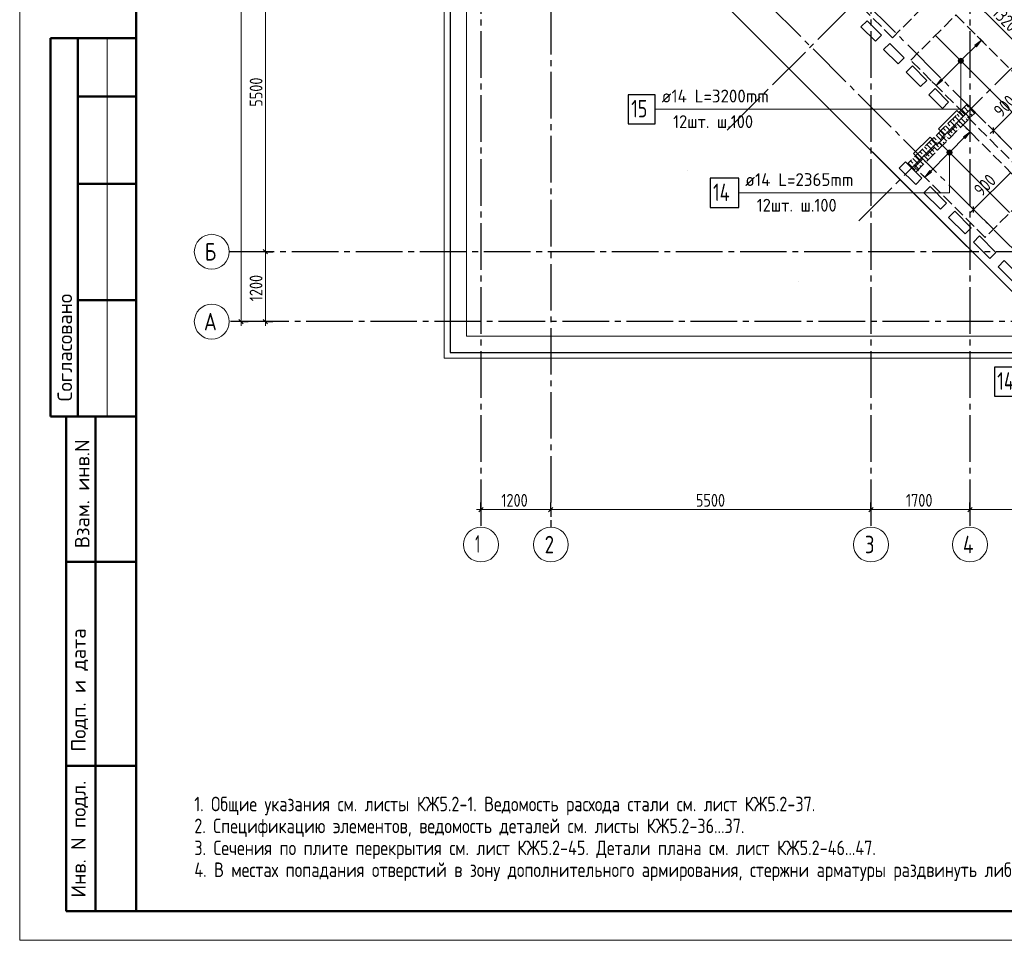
# Model space of a CAD drawing. Header units: millimetres. Extents: x 0 to 43617, y 0 to 59400.
# Tile 1 of 29: x 0 to 16914, y 0 to 15818. Entities that reach past the tile are written whole.
import ezdxf

# ---------------------------------------------------------------- set-up
doc = ezdxf.new("R2010")
doc.units = ezdxf.units.MM
doc.linetypes.add('______2', pattern=[270, 200, -70])
doc.linetypes.add('______5', pattern=[1100, 800, -100, 100, -100])
for name, color, linetype, lineweight in [('Standard', 7, 'Continuous', 25), ('ДОП Верх по Х', 7, 'Continuous', 25), ('ЖБ Пилон', 180, 'Continuous', 25), ('Оси', 40, '______5', 18), ('Позиционная метка номер позиции', 7, 'Continuous', 13), ('Примечания', 7, 'Continuous', 25)]:
    doc.layers.add(name, color=color, linetype=linetype, lineweight=lineweight)
doc.layers.add('ЖБ Перекрытие верхний уровень', color=7, linetype='Continuous', lineweight=25, true_color=0xe0e0ff)
doc.styles.add('GOST 2.304-81', font='txt')
doc.styles.add('ISOCPEUR', font='txt')

msp = doc.modelspace()

# ---------------------------------------------------------------- hatches: boundary and pattern name
at = {"layer": 'ДОП Верх по Х', "linetype": 'Continuous', "lineweight": 13, "transparency": 33554687}
for points in [[(16435, 15351), (16520, 15464), (16406, 15379)], [(16130, 15120), (16193, 15084), (16140, 15137)], [(16130, 15101), (16176, 15074), (16130, 15120)], [(16130, 15120), (16176, 15074), (16193, 15084)], [(16156, 15074), (16130, 15101), (16140, 15084)], [(16130, 15101), (16156, 15074), (16176, 15074)], [(16140, 15137), (16202, 15101), (16156, 15147)], [(16140, 15137), (16193, 15084), (16202, 15101)], [(16156, 15147), (16202, 15101), (16202, 15120)], [(16156, 15147), (16202, 15120), (16176, 15147)], [(16176, 15147), (16202, 15120), (16193, 15137)], [(16241, 13777), (16326, 13890), (16212, 13806)], [(15936, 13546), (15998, 13510), (15945, 13563)], [(15936, 13527), (15982, 13501), (15936, 13546)], [(15936, 13546), (15982, 13501), (15998, 13510)], [(15945, 13563), (16008, 13527), (15962, 13573)], [(15945, 13563), (15998, 13510), (16008, 13527)], [(15962, 13573), (16008, 13527), (16008, 13546)], [(15962, 13573), (16008, 13546), (15982, 13573)], [(15982, 13573), (16008, 13546), (15998, 13563)], [(15962, 13501), (15936, 13527), (15945, 13510)], [(15936, 13527), (15962, 13501), (15982, 13501)]]:
    msp.add_hatch(color=7, dxfattribs=at).paths.add_polyline_path(points)
for points in [[(15855, 14771), (15742, 14686), (15827, 14799)], [(15661, 13197), (15548, 13113), (15633, 13226)]]:
    msp.add_hatch(color=7, dxfattribs=at).paths.add_polyline_path(points, flags=16)
at = {"layer": 'ЖБ Пилон', "linetype": 'Continuous', "lineweight": 18, "transparency": 33554687}
for points in [[(16314, 14293), (16321, 14300), (16327, 14293), (16321, 14287)], [(16314, 14213), (16321, 14220), (16327, 14213), (16321, 14207)], [(16074, 14053), (16081, 14060), (16087, 14053), (16081, 14047)], [(16154, 14133), (16161, 14140), (16167, 14133), (16161, 14127)], [(16234, 14133), (16241, 14140), (16247, 14133), (16241, 14127)], [(15914, 13893), (15921, 13900), (15927, 13893), (15921, 13887)], [(15994, 13973), (16001, 13980), (16007, 13973), (16001, 13967)], [(16114, 13933), (16121, 13940), (16127, 13933), (16121, 13927)], [(16194, 14013), (16201, 14020), (16207, 14013), (16201, 14007)], [(15754, 13733), (15761, 13740), (15767, 13733), (15761, 13727)], [(15834, 13733), (15841, 13740), (15847, 13733), (15841, 13727)], [(15914, 13813), (15921, 13820), (15927, 13813), (15921, 13807)], [(16034, 13853), (16041, 13860), (16047, 13853), (16041, 13847)], [(15594, 13573), (15601, 13580), (15607, 13573), (15601, 13567)], [(15674, 13653), (15681, 13660), (15687, 13653), (15681, 13647)], [(15714, 13533), (15721, 13540), (15727, 13533), (15721, 13527)], [(15794, 13613), (15801, 13620), (15807, 13613), (15801, 13607)], [(15514, 13493), (15521, 13500), (15527, 13493), (15521, 13487)], [(15514, 13413), (15521, 13420), (15527, 13413), (15521, 13407)], [(15634, 13453), (15641, 13460), (15647, 13453), (15641, 13447)], [(15354, 13333), (15361, 13340), (15367, 13333), (15361, 13327)], [(15394, 13213), (15401, 13220), (15407, 13213), (15401, 13207)], [(15434, 13333), (15441, 13340), (15447, 13333), (15441, 13327)]]:
    msp.add_hatch(color=7, dxfattribs=at).paths.add_polyline_path(points, flags=16)
at = {"layer": 'Позиционная метка номер позиции', "linetype": 'Continuous', "lineweight": 13, "transparency": 33554687}
for points in [[(16205, 15133), (16127, 15133), (16121, 15111)], [(16205, 15133), (16121, 15111), (16211, 15111)], [(16211, 15111), (16121, 15111), (16127, 15088)], [(16189, 15149), (16144, 15149), (16127, 15133)], [(16189, 15149), (16127, 15133), (16205, 15133)], [(16211, 15111), (16127, 15088), (16205, 15088)], [(16205, 15088), (16127, 15088), (16144, 15072)], [(16144, 15149), (16189, 15149), (16166, 15156)], [(16205, 15088), (16144, 15072), (16189, 15072)], [(16189, 15072), (16144, 15072), (16166, 15066)], [(16011, 13559), (15933, 13559), (15927, 13537)], [(16011, 13559), (15927, 13537), (16017, 13537)], [(16017, 13537), (15927, 13537), (15933, 13514)], [(15994, 13576), (15949, 13576), (15933, 13559)], [(15994, 13576), (15933, 13559), (16011, 13559)], [(16017, 13537), (15933, 13514), (16011, 13514)], [(15949, 13576), (15994, 13576), (15972, 13582)], [(16011, 13514), (15933, 13514), (15949, 13498)], [(16011, 13514), (15949, 13498), (15994, 13498)], [(15994, 13498), (15949, 13498), (15972, 13492)]]:
    msp.add_hatch(color=7, dxfattribs=at).paths.add_polyline_path(points)

# ---------------------------------------------------------------- linework, layer by layer
at = {"layer": 'Standard', "color": 7, "linetype": 'Continuous', "lineweight": 25, "transparency": 33554687}
for p, q in [((18094, 10100), (7394, 20800)), ((14557, 15800), (14451, 15694)), ((14805, 15553), (14557, 15800)), ((14451, 15694), (14699, 15446)), ((14699, 15446), (14805, 15553)), ((14946, 15411), (14840, 15305)), ((15194, 15164), (14946, 15411)), ((14840, 15305), (15088, 15058)), ((15088, 15058), (15194, 15164)), ((15335, 15022), (15229, 14916)), ((15229, 14916), (15477, 14669)), ((15583, 14775), (15335, 15022)), ((15477, 14669), (15583, 14775)), ((15724, 14633), (15618, 14527)), ((15957, 14400), (15724, 14633)), ((15618, 14527), (15851, 14294)), ((15851, 14294), (15957, 14400)), ((16099, 14259), (15781, 13940)), ((16205, 14152), (16099, 14259)), ((15887, 13834), (16205, 14152)), ((15781, 13940), (15887, 13834)), ((16726, 13862), (16726, 13968)), ((15639, 13799), (15356, 13516)), ((15745, 13693), (15639, 13799)), ((15462, 13410), (15745, 13693)), ((15215, 13375), (15109, 13269)), ((15498, 13092), (15215, 13375)), ((15356, 13516), (15462, 13410)), ((15109, 13269), (15392, 12986)), ((15392, 12986), (15498, 13092)), ((15639, 12950), (15533, 12844)), ((15922, 12668), (15639, 12950)), ((15533, 12844), (15816, 12561)), ((15816, 12561), (15922, 12668)), ((16063, 12526), (15957, 12420)), ((16346, 12243), (16063, 12526)), ((16387, 12503), (16387, 12609)), ((15957, 12420), (16240, 12137)), ((16240, 12137), (16346, 12243)), ((16488, 12102), (16382, 11996)), ((16771, 11819), (16488, 12102)), ((4258, 11793), (4183, 11868)), ((16382, 11996), (16664, 11713)), ((16664, 11713), (16771, 11819)), ((16912, 11678), (16806, 11572)), ((17195, 11395), (16912, 11678)), ((16806, 11572), (17089, 11289)), ((3839, 10593), (3764, 10668)), ((4258, 10593), (4183, 10668)), ((7886, 7363), (7961, 7438)), ((9086, 7363), (9161, 7438)), ((14586, 7363), (14661, 7438)), ((16286, 7363), (16361, 7438))]:
    msp.add_line(p, q, dxfattribs=at)
at = {"layer": 'Standard', "color": 7, "linetype": 'Continuous', "lineweight": 13, "transparency": 33554687}
for p, q in [((4221, 11830), (4221, 17330)), ((16358, 16175), (17293, 15241)), ((1500, 15500), (1500, 9000)), ((16726, 13915), (17362, 14551)), ((16726, 13915), (16673, 13862)), ((16387, 12556), (17024, 13192)), ((16387, 12556), (16334, 12503)), ((3802, 10630), (3802, 10555)), ((4221, 10630), (4221, 10555)), ((7924, 7400), (7849, 7400)), ((7924, 7400), (9124, 7400)), ((9124, 7400), (14624, 7400)), ((14624, 7400), (16324, 7400)), ((16324, 7400), (21824, 7400))]:
    msp.add_line(p, q, dxfattribs=at)
at = {"layer": 'Standard', "color": 7, "linetype": 'Continuous', "lineweight": 50, "transparency": 33554687}
for p, q in [((2000, 15500), (527, 15500)), ((527, 15500), (527, 9000)), ((527, 15500), (527, 9000)), ((1000, 15500), (1000, 9000)), ((2000, 14500), (1000, 14500)), ((2000, 13000), (1000, 13000)), ((2000, 11000), (1000, 11000)), ((0, 9000), (6, 9000)), ((527, 9000), (2000, 9000)), ((800, 500), (800, 9000)), ((800, 500), (800, 9000)), ((1300, 500), (1300, 9000)), ((800, 6500), (2000, 6500)), ((800, 3000), (2000, 3000)), ((2000, 500), (800, 500))]:
    msp.add_line(p, q, dxfattribs=at)
at = {"layer": 'Standard', "color": 251, "linetype": 'Continuous', "lineweight": -3, "true_color": 0x656565, "transparency": 33554687}
for p, q in [((16726, 13915), (16637, 14003)), ((16726, 13915), (16814, 13826)), ((16726, 13915), (16847, 13793)), ((16387, 12556), (16299, 12644)), ((16387, 12556), (16476, 12467)), ((16387, 12556), (16726, 12217)), ((4221, 11830), (4096, 11830)), ((4221, 11830), (4346, 11830)), ((4221, 11830), (4221, 11830)), ((3802, 10630), (3677, 10630)), ((3802, 10630), (3700, 10630)), ((3802, 10630), (3927, 10630)), ((4221, 10630), (4096, 10630)), ((4221, 10630), (4346, 10630)), ((4221, 10630), (4221, 10630)), ((7924, 7400), (7924, 7525)), ((9124, 7400), (9124, 7525)), ((14624, 7400), (14624, 7525)), ((16324, 7400), (16324, 7525)), ((7924, 7400), (7924, 7275)), ((7924, 7400), (7924, 7400)), ((9124, 7400), (9124, 7275)), ((9124, 7400), (9124, 7400)), ((14624, 7400), (14624, 7275)), ((14624, 7400), (14624, 7400)), ((16324, 7400), (16324, 7275)), ((16324, 7400), (16324, 7400))]:
    msp.add_line(p, q, dxfattribs=at)
at = {"layer": 'Standard', "color": 7, "linetype": 'Continuous', "lineweight": 13, "transparency": 33554687}
msp.add_lwpolyline([(0, 0), (42000, 0), (42000, 59400), (0, 59400), (0, 0)], close=True, dxfattribs=at)
at = {"layer": 'Standard', "color": 7, "linetype": 'Continuous', "lineweight": 18, "transparency": 33554687}
msp.add_lwpolyline([(42000, 59400), (0, 59400), (0, 0), (42000, 0), (42000, 59400)], dxfattribs=at)
at = {"layer": 'Standard', "color": 7, "linetype": 'Continuous', "lineweight": 13, "transparency": 33554687}
for points in [[(42000, 59400), (0, 59400), (0, 0), (42000, 0), (42000, 59400)], [(7674, 10380), (33074, 10380), (33074, 57220), (7674, 57220), (7674, 10380)], [(3802, 10630), (3802, 33448), (3802, 33448), (3802, 57120)], [(4221, 10630), (4221, 10920), (4221, 10920), (4221, 11830)]]:
    msp.add_lwpolyline(points, dxfattribs=at)
at = {"layer": 'Standard', "color": 7, "linetype": 'Continuous', "lineweight": 50, "transparency": 33554687}
msp.add_lwpolyline([(2000, 58900), (41500, 58900), (41500, 500), (2000, 500), (2000, 58900)], close=True, dxfattribs=at)
at = {"layer": 'Standard', "color": 254, "linetype": 'Continuous', "lineweight": 18, "true_color": 0xc4c4ff, "transparency": 33554687}
msp.add_lwpolyline([(7294, 10000), (33174, 10000), (33174, 57320), (7294, 57320), (7294, 10000)], dxfattribs=at)
at = {"layer": 'Standard', "color": 7, "linetype": 'Continuous', "lineweight": 25, "transparency": 33554687}
msp.add_lwpolyline([(7394, 10100), (33074, 10100), (33074, 57220), (7394, 57220), (7394, 10100)], dxfattribs=at)
at = {"layer": 'ДОП Верх по Х', "color": 7, "linetype": 'Continuous', "lineweight": 18, "transparency": 33554687}
for p, q in [((17988, 13289), (15735, 15542)), ((17004, 12505), (15803, 13706))]:
    msp.add_line(p, q, dxfattribs=at)
at = {"layer": 'ДОП Верх по Х', "color": 251, "linetype": 'Continuous', "lineweight": 13, "true_color": 0x494949, "transparency": 33554687}
for p, q in [((16520, 15464), (16406, 15379)), ((16435, 15351), (16520, 15464)), ((16520, 15464), (16449, 15535)), ((16520, 15464), (16590, 15393)), ((16520, 15464), (16520, 15464)), ((16187, 15132), (16421, 15365)), ((16406, 15379), (16435, 15351)), ((15841, 14785), (16145, 15089)), ((16140, 15137), (16140, 15137)), ((16193, 15084), (16193, 15084)), ((15742, 14686), (15671, 14757)), ((15742, 14686), (15827, 14799)), ((15855, 14771), (15742, 14686)), ((15827, 14799), (15855, 14771)), ((15742, 14686), (15812, 14616)), ((15742, 14686), (15742, 14686)), ((16326, 13890), (16212, 13806)), ((16241, 13777), (16326, 13890)), ((16326, 13890), (16255, 13961)), ((16326, 13890), (16396, 13820)), ((16326, 13890), (16326, 13890)), ((15993, 13558), (16227, 13791)), ((16212, 13806), (16241, 13777)), ((15945, 13563), (15945, 13563)), ((15647, 13212), (15951, 13516)), ((15998, 13510), (15998, 13510)), ((15548, 13113), (15633, 13226)), ((15661, 13197), (15548, 13113)), ((15633, 13226), (15661, 13197)), ((15548, 13113), (15477, 13183)), ((15548, 13113), (15618, 13042)), ((15548, 13113), (15548, 13113))]:
    msp.add_line(p, q, dxfattribs=at)
at = {"layer": 'ДОП Верх по Х', "color": 7, "linetype": 'Continuous', "lineweight": 13, "transparency": 33554687}
for p, q in [((11007, 14279), (13115, 14279)), ((12443, 12842), (14551, 12842))]:
    msp.add_line(p, q, dxfattribs=at)
at = {"layer": 'ДОП Верх по Х', "color": 7, "linetype": 'Continuous', "lineweight": 25, "transparency": 33554687}
for points in [[(10455, 14029), (10915, 14029), (10915, 14529), (10455, 14529), (10455, 14029)], [(11861, 12592), (12351, 12592), (12351, 13092), (11861, 13092), (11861, 12592)], [(16743, 9350), (17233, 9350), (17233, 9850), (16743, 9850), (16743, 9350)]]:
    msp.add_lwpolyline(points, dxfattribs=at)
at = {"layer": 'ДОП Верх по Х', "color": 251, "linetype": 'Continuous', "lineweight": 13, "true_color": 0x494949, "transparency": 33554687}
for centre in [(16166, 15111), (15972, 13537)]:
    msp.add_circle(centre, 37.5, dxfattribs=at)
at = {"layer": 'ЖБ Перекрытие верхний уровень', "color": 7, "linetype": 'Continuous', "lineweight": 18, "transparency": 33554687}
for p, q in [((10527, 17667), (15264, 12929)), ((14451, 15694), (14557, 15800)), ((14557, 15800), (14805, 15553)), ((14699, 15446), (14451, 15694)), ((14805, 15553), (14699, 15446)), ((14840, 15305), (14946, 15411)), ((14946, 15411), (15194, 15164)), ((15088, 15058), (14840, 15305)), ((15194, 15164), (15088, 15058)), ((15229, 14916), (15335, 15022)), ((15477, 14669), (15229, 14916)), ((15335, 15022), (15583, 14775)), ((15583, 14775), (15477, 14669)), ((15618, 14527), (15724, 14633)), ((15724, 14633), (15957, 14400)), ((15851, 14294), (15618, 14527)), ((15957, 14400), (15851, 14294)), ((15781, 13940), (16099, 14259)), ((16099, 14259), (16205, 14152)), ((16205, 14152), (15887, 13834)), ((15887, 13834), (15781, 13940)), ((15356, 13516), (15639, 13799)), ((15639, 13799), (15745, 13693)), ((15745, 13693), (15462, 13410)), ((15109, 13269), (15215, 13375)), ((15215, 13375), (15498, 13092)), ((15462, 13410), (15356, 13516)), ((15392, 12986), (15109, 13269)), ((15498, 13092), (15392, 12986)), ((15264, 12929), (18094, 10100)), ((15533, 12844), (15639, 12950)), ((15639, 12950), (15922, 12668)), ((15816, 12561), (15533, 12844)), ((15922, 12668), (15816, 12561)), ((15957, 12420), (16063, 12526)), ((16063, 12526), (16346, 12243)), ((16240, 12137), (15957, 12420)), ((16346, 12243), (16240, 12137)), ((16382, 11996), (16488, 12102)), ((16488, 12102), (16771, 11819)), ((16664, 11713), (16382, 11996)), ((16771, 11819), (16664, 11713)), ((16806, 11571), (16912, 11678)), ((16912, 11678), (17195, 11395)), ((17089, 11289), (16806, 11571))]:
    msp.add_line(p, q, dxfattribs=at)
at = {"layer": 'ЖБ Пилон', "color": 253, "linetype": '______2', "lineweight": 13, "true_color": 0xa0a0a0, "transparency": 33554687}
for p, q in [((16276, 14365), (15250, 13339)), ((15392, 13198), (16417, 14223)), ((16417, 14223), (16276, 14365)), ((15250, 13339), (15392, 13198))]:
    msp.add_line(p, q, dxfattribs=at)
at = {"layer": 'ЖБ Пилон', "color": 9, "linetype": 'Continuous', "lineweight": 18, "true_color": 0xc7c7c7, "transparency": 33554687}
for p, q in [((16143, 14232), (16221, 14153)), ((16183, 14272), (16221, 14233)), ((16221, 14233), (16324, 14130)), ((16223, 14312), (16301, 14233)), ((16263, 14352), (16301, 14313)), ((16381, 14233), (16341, 14273)), ((16404, 14210), (16381, 14233)), ((15983, 14072), (16101, 13953)), ((16023, 14112), (16061, 14073)), ((16063, 14152), (16181, 14033)), ((16103, 14192), (16141, 14153)), ((16221, 14073), (16181, 14113)), ((16244, 14050), (16221, 14073)), ((16261, 14113), (16284, 14090)), ((16341, 14193), (16364, 14170)), ((15783, 13872), (15821, 13833)), ((15823, 13912), (15901, 13833)), ((15863, 13952), (15901, 13913)), ((15903, 13992), (16021, 13873)), ((15981, 13833), (15941, 13873)), ((15943, 14032), (15981, 13993)), ((16084, 13890), (16021, 13953)), ((16164, 13970), (16101, 14033)), ((15623, 13712), (15661, 13673)), ((15663, 13752), (15781, 13633)), ((15703, 13792), (15741, 13753)), ((15743, 13832), (15821, 13753)), ((15821, 13673), (15781, 13713)), ((15821, 13833), (15924, 13730)), ((15861, 13713), (15884, 13690)), ((15941, 13793), (15964, 13770)), ((16004, 13810), (15981, 13833)), ((15463, 13552), (15501, 13513)), ((15503, 13592), (15621, 13473)), ((15543, 13632), (15581, 13593)), ((15583, 13672), (15701, 13553)), ((15684, 13490), (15621, 13553)), ((15764, 13570), (15701, 13633)), ((15844, 13650), (15821, 13673)), ((15303, 13392), (15341, 13353)), ((15343, 13432), (15421, 13353)), ((15383, 13472), (15421, 13433)), ((15421, 13433), (15524, 13330)), ((15423, 13512), (15501, 13433)), ((15581, 13433), (15541, 13473)), ((15541, 13393), (15564, 13370)), ((15604, 13410), (15581, 13433)), ((15263, 13352), (15381, 13233)), ((15421, 13273), (15381, 13313)), ((15444, 13250), (15421, 13273)), ((15461, 13313), (15484, 13290))]:
    msp.add_line(p, q, dxfattribs=at)
at = {"layer": 'Оси', "color": 8, "linetype": '______5', "lineweight": -3, "transparency": 33554687}
for p, q in [((9124, 57820), (9124, 7100)), ((7924, 57420), (7924, 7100)), ((14624, 57420), (14624, 7100)), ((16324, 57420), (16324, 7100)), ((12153, 13919), (31163, 32929)), ((14416, 12363), (33072, 31020)), ((17305, 11638), (7992, 20951)), ((18154, 12486), (11320, 19320)), ((11467, 13233), (11467, 13233)), ((11467, 13233), (11467, 13233)), ((34074, 11830), (3600, 11830)), ((13376, 11324), (13376, 11324)), ((13376, 11324), (13376, 11324)), ((33224, 10630), (3600, 10630))]:
    msp.add_line(p, q, dxfattribs=at)
at = {"layer": 'Оси', "color": 7, "linetype": 'Continuous', "lineweight": 13, "transparency": 33554687}
for centre in [(3300, 11830), (3300, 10630), (7924, 6800), (9124, 6800), (14624, 6800), (16324, 6800)]:
    msp.add_circle(centre, 300, dxfattribs=at)
at = {"layer": 'Позиционная метка номер позиции', "color": 7, "linetype": 'Continuous', "lineweight": 13, "transparency": 33554687}
for p, q in [((16121, 15111), (16121, 15111)), ((16166, 15156), (16166, 15156)), ((16166, 15066), (16166, 15066)), ((16211, 15111), (16211, 15111)), ((15927, 13537), (15927, 13537)), ((15972, 13582), (15972, 13582)), ((16017, 13537), (16017, 13537)), ((15972, 13492), (15972, 13492))]:
    msp.add_line(p, q, dxfattribs=at)
for points in [[(16166, 15111), (16166, 14279), (10915, 14279)], [(15972, 13537), (15972, 12842), (12351, 12842)]]:
    msp.add_lwpolyline(points, dxfattribs=at)
for centre in [(16166, 15111), (15972, 13537)]:
    msp.add_circle(centre, 45, dxfattribs=at)
at = {"layer": 'Примечания', "color": 7, "linetype": '______2', "lineweight": 18, "transparency": 33554687}
for p, q in [((14993, 15507), (12730, 17770)), ((15699, 16214), (14993, 15507)), ((15306, 15122), (16083, 15900)), ((16083, 15900), (18346, 13637)), ((17568, 12860), (15306, 15122)), ((15374, 13286), (16152, 14064)), ((16152, 14064), (17362, 12854)), ((16585, 12076), (15374, 13286)), ((17362, 12854), (16585, 12076))]:
    msp.add_line(p, q, dxfattribs=at)

# ---------------------------------------------------------------- texts
at = {"layer": 'Standard', "color": 7, "linetype": 'Continuous', "lineweight": 25, "transparency": 33554687, "char_height": 220, "attachment_point": 7, "style": 'GOST 2.304-81'}
for s, insert, width, rotation in [('1320', (16690, 15915), 610.16, 315), ('5500', (4171, 14322), 641.48, 90), ('900', (16865, 14124), 531.96, 45), ('900', (16526, 12766), 531.97, 45), ('1200', (4170, 10980), 625.74, 90)]:
    msp.add_mtext(s, dxfattribs=dict(at, insert=insert, width=width, rotation=rotation))
at = {"layer": 'Standard', "color": 7, "linetype": 'Continuous', "lineweight": 50, "transparency": 33554687, "char_height": 250, "attachment_point": 7, "rotation": 90, "style": 'ISOCPEUR'}
for s, insert, width in [('\\A1;{\\fISOCPEUR|i0|b0;\\H250.000000;\\W1.000000;\\C7;Согласовано}\\P', (900, 9261), 2071.88), ('\\A1;{\\fISOCPEUR|i0|b0;\\H250.000000;\\W1.000000;\\C7;Взам. инв.N}\\P', (1198, 6736), 1909.1), ('\\A1;{\\fISOCPEUR|i0|b0;\\H250.000000;\\W1.000000;\\C7;Подп. и дата}\\P', (1174, 3242), 2197.06), ('\\A1;{\\fISOCPEUR|i0|b0;\\H250.000000;\\W1.000000;\\C7;Инв. N подл.}\\P', (1174, 734), 2021.79)]:
    msp.add_mtext(s, dxfattribs=dict(at, insert=insert, width=width))
at = {"layer": 'Standard', "color": 7, "linetype": 'Continuous', "lineweight": 25, "transparency": 33554687, "char_height": 220, "attachment_point": 7, "style": 'GOST 2.304-81'}
for s, insert, width in [('1200', (8274, 7450), 625.74), ('5500', (11616, 7450), 641.48), ('1700', (15224, 7450), 625.74)]:
    msp.add_mtext(s, dxfattribs=dict(at, insert=insert, width=width))
at = {"layer": 'Standard', "color": 7, "linetype": 'Continuous', "lineweight": 13, "transparency": 33554687, "insert": (3000, 2467), "char_height": 250, "width": 20566.88, "attachment_point": 1, "line_spacing_factor": 0.903614}
msp.add_mtext('\\A1;{\\fGOST 2.304-81|i0|b0;\\H250.000000;\\W1.000000;\\C7;1. Общие указания см. листы КЖ5.2-1. Ведомость расхода стали см. лист КЖ5.2-37.}\\P{\\fGOST 2.304-81|i0|b0;\\H250.000000;\\W1.000000;\\C7;2. Спецификацию элементов, ведомость деталей см. листы КЖ5.2-36...37.}\\P{\\fGOST 2.304-81|i0|b0;\\H250.000000;\\W1.000000;\\C7;3. Сечения по плите перекрытия см. лист КЖ5.2-45. Детали плана см. лист КЖ5.2-46...47.}\\P{\\fGOST 2.304-81|i0|b0;\\H250.000000;\\W1.000000;\\C7;4. В местах попадания отверстий в зону дополнительного армирования, стержни арматуры раздвинуть либо отогнцть по месту.}\\P', dxfattribs=at)
at = {"layer": 'ДОП Верх по Х', "color": 7, "linetype": 'Continuous', "lineweight": 13, "transparency": 33554687, "attachment_point": 7, "style": 'ISOCPEUR'}
for s, insert, char_height, width in [('\\W0.96;ø14 L=3200mm ', (11027, 14396), 220, 2172.6), ('\\W0.75;15', (10505, 14139), 300, 472.27), ('\\W0.93;12шт. ш.100 ', (11225, 13956), 220, 1773.35), ('\\W0.96;ø14 L=2365mm ', (12463, 12960), 220, 2172.6), ('\\W0.76;14', (11911, 12702), 300, 504.55), ('\\W0.93;12шт. ш.100 ', (12661, 12520), 220, 1773.35), ('\\W0.76;14', (16793, 9460), 300, 504.57)]:
    msp.add_mtext(s, dxfattribs=dict(at, insert=insert, char_height=char_height, width=width))
at = {"layer": 'Оси', "color": 7, "linetype": 'Continuous', "lineweight": 25, "transparency": 33554687, "char_height": 300, "attachment_point": 7, "style": 'ISOCPEUR'}
for s, insert, width in [('\\W0.80;Б', (3180, 11680), 359.83), ('\\W0.82;А', (3165, 10480), 392.65), ('\\W0.56;1', (7824, 6660), 233.32), ('\\W0.78;2', (9019, 6650), 326.41), ('\\W0.78;3', (14519, 6650), 326.41), ('\\W0.80;4', (16204, 6650), 359.83)]:
    msp.add_mtext(s, dxfattribs=dict(at, insert=insert, width=width))

doc.saveas('drawing.dxf')
